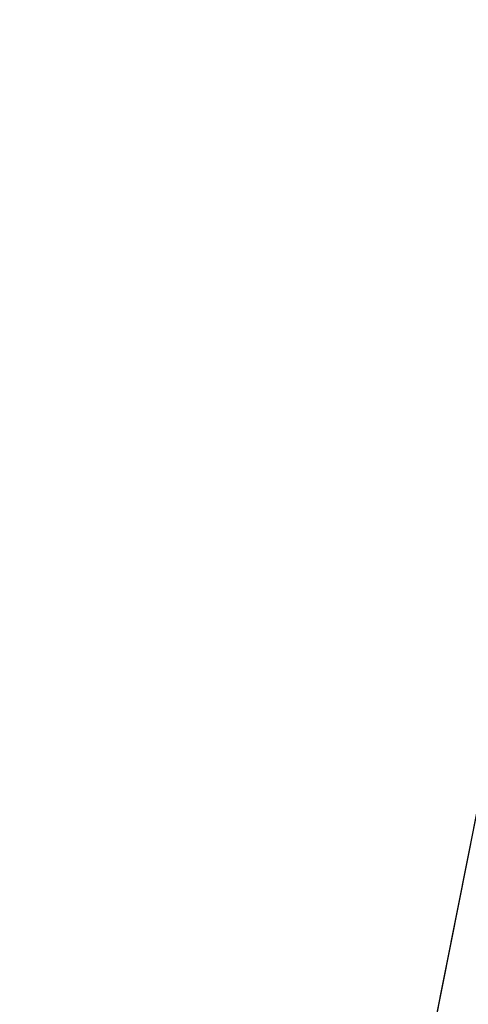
# Model space of a CAD drawing. Header units: metres. Extents: x 397.7 to 427.5, y 12.7 to 28.4.
# Tile 5 of 79: x 397.7 to 399.9, y 23.3 to 28.2. Entities that reach past the tile are written whole.
import ezdxf

# ---------------------------------------------------------------- set-up
doc = ezdxf.new("R2010")
doc.units = ezdxf.units.M
doc.layers.add('A-WALL-____-MCUT', color=7, linetype='Continuous', lineweight=25)
doc.layers.add('A-WALL-____-OTLN', color=7, linetype='Continuous', lineweight=25)

# ---------------------------------------------------------------- blocks, each defined once
blk = doc.blocks.new('Family - Façana nord-oest P2-153299-05_TEL_P2')
at = {"layer": 'A-WALL-____-MCUT', "color": 253, "true_color": 0xaaaaaa}
blk.add_line((4.1803, 0), (5.7821, 0), dxfattribs=at)
at = {"layer": 'A-WALL-____-OTLN', "color": 253, "true_color": 0xaaaaaa}
blk.add_line((0, 0), (15.6868, 0), dxfattribs=at)
at = {"layer": 'A-WALL-____-OTLN', "color": 253, "lineweight": 18, "true_color": 0xaaaaaa}
blk.add_line((0, 0), (15.6868, 0), dxfattribs=at)
blk = doc.blocks.new('LONDR55-XX_ZZ-ARQ-CAA-M3D-Londres55_ifc-1-05_TEL_P2')
at = {"layer": 'A-WALL-____-OTLN', "color": 253, "lineweight": 18, "true_color": 0xaaaaaa, "rotation": 258.7931018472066}
blk.add_blockref('Family - Façana nord-oest P2-153299-05_TEL_P2', (400.7297, 28.2282), dxfattribs=at)

msp = doc.modelspace()

# ---------------------------------------------------------------- block references
at = {"lineweight": 5}
msp.add_blockref('LONDR55-XX_ZZ-ARQ-CAA-M3D-Londres55_ifc-1-05_TEL_P2', (0, 0), dxfattribs=at)

doc.saveas('drawing.dxf')
